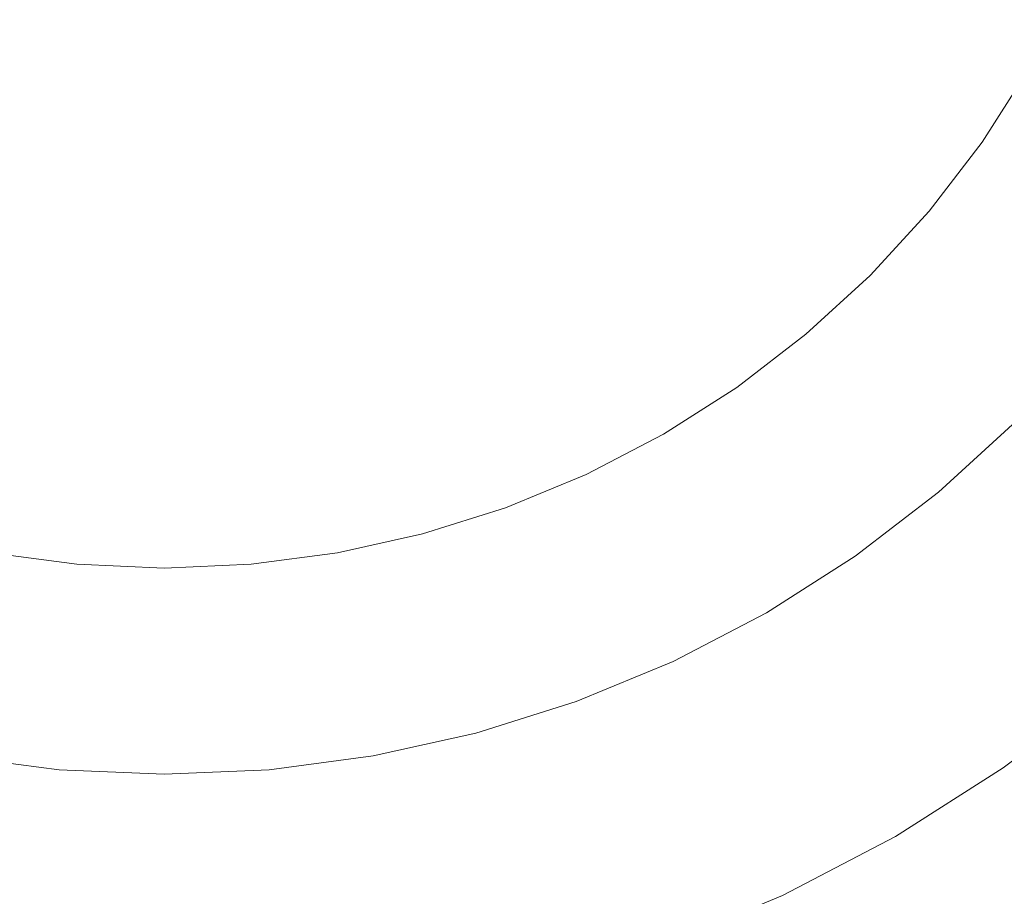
# Model space of a CAD drawing. Header units: millimetres. Extents: x 1865 to 2161, y 1201 to 1385.
# Tile 5 of 40: x 1921.24 to 1930.66, y 1216.18 to 1224.57. Entities that reach past the tile are written whole.
import ezdxf

# ---------------------------------------------------------------- set-up
doc = ezdxf.new("R2010")
doc.units = ezdxf.units.MM
doc.header["$LTSCALE"] = 25.4
doc.layers.add('Lighting-Moving Light', color=7, linetype='Continuous', lineweight=5)

# ---------------------------------------------------------------- blocks, each defined once
blk = doc.blocks.new('Group-1')
at = {"layer": 'Lighting-Moving Light', "color": 7, "linetype": 'Continuous', "lineweight": 5, "transparency": 33554687}
for points in [[(-107.0347, -87.0347, -16.5), (107.0347, -87.0347, -16.5), (107.0347, 87.0347, -16.5), (-107.0347, 87.0347, -16.5)], [(103.4997, -83.5, -108.4657), (-103.4997, -83.5, -108.4657), (-103.4997, 83.5, -108.4657), (103.4997, 83.5, -108.4657)]]:
    blk.add_3dface(points, dxfattribs=at)
for points, invisible_edges in [([(-102.6883, -69.9167, -16.4653), (-103.1557, -68.7883, -16.4653), (-103.523, -67.6235, -16.4653), (-90, -64, -16.4653)], 12), ([(-101.4681, -72.0301, -16.4653), (-102.1244, -71, -16.4653), (-102.6883, -69.9167, -16.4653), (-90, -64, -16.4653)], 12), ([(-99.8995, -73.8995, -16.4653), (-100.7246, -72.999, -16.4653), (-101.4681, -72.0301, -16.4653), (-90, -64, -16.4653)], 12), ([(-98.0301, -75.4681, -16.4653), (-98.999, -74.7246, -16.4653), (-99.8995, -73.8995, -16.4653), (-90, -64, -16.4653)], 12), ([(-98.6604, -68.0384, 0.0347), (-98.2755, -68.7779, 0.0347), (-97.8276, -69.481, 0.0347), (-90, -64, 0.0347)], 12), ([(-95.9167, -76.6883, -16.4653), (-97, -76.1244, -16.4653), (-98.0301, -75.4681, -16.4653), (-90, -64, -16.4653)], 12), ([(-97.8276, -69.481, 0.0347), (-97.3201, -70.1423, 0.0347), (-96.7569, -70.7569, 0.0347), (-90, -64, 0.0347)], 12), ([(-96.7569, -70.7569, 0.0347), (-96.1423, -71.3201, 0.0347), (-95.481, -71.8276, 0.0347), (-90, -64, 0.0347)], 12), ([(-93.6235, -77.523, -16.4653), (-94.7883, -77.1557, -16.4653), (-95.9167, -76.6883, -16.4653), (-90, -64, -16.4653)], 12), ([(-95.481, -71.8276, 0.0347), (-94.7779, -72.2755, 0.0347), (-94.0384, -72.6604, 0.0347), (-90, -64, 0.0347)], 12), ([(-94.0384, -72.6604, 0.0347), (-93.2683, -72.9795, 0.0347), (-92.4732, -73.2301, 0.0347), (-90, -64, 0.0347)], 12), ([(-91.2202, -77.9467, -16.4653), (-92.4311, -77.7873, -16.4653), (-93.6235, -77.523, -16.4653), (-90, -64, -16.4653)], 12), ([(-92.4732, -73.2301, 0.0347), (-91.6593, -73.4106, 0.0347), (-90.8328, -73.5194, 0.0347), (-90, -64, 0.0347)], 12), ([(-88.7798, -77.9467, -16.4653), (-90, -78, -16.4653), (-91.2202, -77.9467, -16.4653), (-90, -64, -16.4653)], 12), ([(-90.8328, -73.5194, 0.0347), (-90, -73.5557, 0.0347), (-89.1672, -73.5194, 0.0347), (-90, -64, 0.0347)], 12), ([(-89.1672, -73.5194, 0.0347), (-88.3407, -73.4106, 0.0347), (-87.5268, -73.2301, 0.0347), (-90, -64, 0.0347)], 12), ([(-87.5268, -73.2301, 0.0347), (-86.7317, -72.9795, 0.0347), (-85.9616, -72.6604, 0.0347), (-90, -64, 0.0347)], 12), ([(-85.9616, -72.6604, 0.0347), (-85.2221, -72.2755, 0.0347), (-84.519, -71.8276, 0.0347), (-90, -64, 0.0347)], 12), ([(-84.519, -71.8276, 0.0347), (-83.8577, -71.3201, 0.0347), (-83.2431, -70.7569, 0.0347), (-90, -64, 0.0347)], 12), ([(-83.2431, -70.7569, 0.0347), (-82.6799, -70.1423, 0.0347), (-82.1724, -69.481, 0.0347), (-90, -64, 0.0347)], 12), ([(-82.1724, -69.481, 0.0347), (-81.7245, -68.7779, 0.0347), (-81.3396, -68.0384, 0.0347), (-90, -64, 0.0347)], 12), ([(-76.477, -67.6235, -16.4653), (-76.8443, -68.7883, -16.4653), (-77.3117, -69.9167, -16.4653), (-90, -64, -16.4653)], 12), ([(-77.3117, -69.9167, -16.4653), (-77.8756, -71, -16.4653), (-78.5319, -72.0301, -16.4653), (-90, -64, -16.4653)], 12), ([(-78.5319, -72.0301, -16.4653), (-79.2754, -72.999, -16.4653), (-80.1005, -73.8995, -16.4653), (-90, -64, -16.4653)], 12), ([(-80.1005, -73.8995, -16.4653), (-81.001, -74.7246, -16.4653), (-81.9699, -75.4681, -16.4653), (-90, -64, -16.4653)], 12), ([(-81.9699, -75.4681, -16.4653), (-83, -76.1244, -16.4653), (-84.0833, -76.6883, -16.4653), (-90, -64, -16.4653)], 12), ([(-84.0833, -76.6883, -16.4653), (-85.2117, -77.1557, -16.4653), (-86.3765, -77.523, -16.4653), (-90, -64, -16.4653)], 12), ([(-86.3765, -77.523, -16.4653), (-87.5689, -77.7873, -16.4653), (-88.7798, -77.9467, -16.4653), (-90, -64, -16.4653)], 12), ([(-81.7245, -68.7779, 0.0347), (-82.1724, -69.481, 0.0347), (-82.0371, -69.5757, 0.0278), (-81.5814, -68.8605, 0.0278)], 14), ([(-81.5814, -68.8605, 0.0278), (-82.0371, -69.5757, 0.0278), (-81.9027, -69.6698, 0.0074), (-81.4394, -68.9425, 0.0074)], 15), ([(-82.1724, -69.481, 0.0347), (-82.6799, -70.1423, 0.0347), (-82.5533, -70.2485, 0.0278), (-82.0371, -69.5757, 0.0278)], 14), ([(-82.0371, -69.5757, 0.0278), (-82.5533, -70.2485, 0.0278), (-82.4277, -70.3539, 0.0074), (-81.9027, -69.6698, 0.0074)], 15), ([(-81.9027, -69.6698, 0.0074), (-82.4277, -70.3539, 0.0074), (-82.3037, -70.4579, -0.0265), (-81.7702, -69.7626, -0.0265)], 15), ([(-81.7702, -69.7626, -0.0265), (-82.3037, -70.4579, -0.0265), (-82.1823, -70.5598, -0.0737), (-81.6404, -69.8535, -0.0737)], 15), ([(-81.6404, -69.8535, -0.0737), (-82.1823, -70.5598, -0.0737), (-82.0644, -70.6588, -0.1338), (-81.5142, -69.9418, -0.1338)], 15), ([(-81.5142, -69.9418, -0.1338), (-82.0644, -70.6588, -0.1338), (-81.9506, -70.7543, -0.2064), (-81.3925, -70.027, -0.2064)], 15), ([(-82.6799, -70.1423, 0.0347), (-83.2431, -70.7569, 0.0347), (-83.1263, -70.8737, 0.0278), (-82.5533, -70.2485, 0.0278)], 14), ([(-82.5533, -70.2485, 0.0278), (-83.1263, -70.8737, 0.0278), (-83.0103, -70.9897, 0.0074), (-82.4277, -70.3539, 0.0074)], 15), ([(-82.4277, -70.3539, 0.0074), (-83.0103, -70.9897, 0.0074), (-82.8959, -71.1041, -0.0265), (-82.3037, -70.4579, -0.0265)], 15), ([(-82.3037, -70.4579, -0.0265), (-82.8959, -71.1041, -0.0265), (-82.7838, -71.2162, -0.0737), (-82.1823, -70.5598, -0.0737)], 15), ([(-82.1823, -70.5598, -0.0737), (-82.7838, -71.2162, -0.0737), (-82.6749, -71.3251, -0.1338), (-82.0644, -70.6588, -0.1338)], 15), ([(-82.0644, -70.6588, -0.1338), (-82.6749, -71.3251, -0.1338), (-82.5699, -71.4301, -0.2064), (-81.9506, -70.7543, -0.2064)], 15), ([(-83.2431, -70.7569, 0.0347), (-83.8577, -71.3201, 0.0347), (-83.7515, -71.4467, 0.0278), (-83.1263, -70.8737, 0.0278)], 14), ([(-81.9506, -70.7543, -0.2064), (-82.5699, -71.4301, -0.2064), (-82.4695, -71.5305, -0.2911), (-81.8418, -70.8455, -0.2911)], 15), ([(-83.1263, -70.8737, 0.0278), (-83.7515, -71.4467, 0.0278), (-83.6461, -71.5723, 0.0074), (-83.0103, -70.9897, 0.0074)], 15), ([(-81.8418, -70.8455, -0.2911), (-82.4695, -71.5305, -0.2911), (-82.3743, -71.6257, -0.3872), (-81.7387, -70.932, -0.3872)], 15), ([(-81.7387, -70.932, -0.3872), (-82.3743, -71.6257, -0.3872), (-82.2851, -71.7149, -0.494), (-81.6421, -71.0131, -0.494)], 15), ([(-83.0103, -70.9897, 0.0074), (-83.6461, -71.5723, 0.0074), (-83.5421, -71.6963, -0.0265), (-82.8959, -71.1041, -0.0265)], 15), ([(-81.6421, -71.0131, -0.494), (-82.2851, -71.7149, -0.494), (-82.2025, -71.7975, -0.6109), (-81.5526, -71.0882, -0.6109)], 15), ([(-82.8959, -71.1041, -0.0265), (-83.5421, -71.6963, -0.0265), (-83.4402, -71.8177, -0.0737), (-82.7838, -71.2162, -0.0737)], 15), ([(-81.5526, -71.0882, -0.6109), (-82.2025, -71.7975, -0.6109), (-82.1269, -71.8731, -0.7371), (-81.4707, -71.1569, -0.7371)], 15), ([(-82.7838, -71.2162, -0.0737), (-83.4402, -71.8177, -0.0737), (-83.3412, -71.9356, -0.1338), (-82.6749, -71.3251, -0.1338)], 15), ([(-81.4707, -71.1569, -0.7371), (-82.1269, -71.8731, -0.7371), (-82.059, -71.941, -0.8717), (-81.3971, -71.2187, -0.8717)], 15), ([(-81.3971, -71.2187, -0.8717), (-82.059, -71.941, -0.8717), (-81.9992, -72.0008, -1.0137), (-81.3323, -71.273, -1.0137)], 15), ([(-81.3323, -71.273, -1.0137), (-81.9992, -72.0008, -1.0137), (-81.9479, -72.0521, -1.1622), (-81.2767, -71.3197, -1.1622)], 15), ([(-83.8577, -71.3201, 0.0347), (-84.519, -71.8276, 0.0347), (-84.4243, -71.9629, 0.0278), (-83.7515, -71.4467, 0.0278)], 14), ([(-82.6749, -71.3251, -0.1338), (-83.3412, -71.9356, -0.1338), (-83.2457, -72.0494, -0.2064), (-82.5699, -71.4301, -0.2064)], 15), ([(-83.7515, -71.4467, 0.0278), (-84.4243, -71.9629, 0.0278), (-84.3302, -72.0973, 0.0074), (-83.6461, -71.5723, 0.0074)], 15), ([(-82.5699, -71.4301, -0.2064), (-83.2457, -72.0494, -0.2064), (-83.1545, -72.1582, -0.2911), (-82.4695, -71.5305, -0.2911)], 15), ([(-83.6461, -71.5723, 0.0074), (-84.3302, -72.0973, 0.0074), (-84.2374, -72.2298, -0.0265), (-83.5421, -71.6963, -0.0265)], 15), ([(-82.4695, -71.5305, -0.2911), (-83.1545, -72.1582, -0.2911), (-83.068, -72.2613, -0.3872), (-82.3743, -71.6257, -0.3872)], 15), ([(-82.3743, -71.6257, -0.3872), (-83.068, -72.2613, -0.3872), (-82.9869, -72.3579, -0.494), (-82.2851, -71.7149, -0.494)], 15), ([(-83.5421, -71.6963, -0.0265), (-84.2374, -72.2298, -0.0265), (-84.1465, -72.3596, -0.0737), (-83.4402, -71.8177, -0.0737)], 15), ([(-82.2851, -71.7149, -0.494), (-82.9869, -72.3579, -0.494), (-82.9118, -72.4474, -0.6109), (-82.2025, -71.7975, -0.6109)], 15), ([(-84.519, -71.8276, 0.0347), (-85.2221, -72.2755, 0.0347), (-85.1395, -72.4186, 0.0278), (-84.4243, -71.9629, 0.0278)], 14), ([(-83.4402, -71.8177, -0.0737), (-84.1465, -72.3596, -0.0737), (-84.0582, -72.4858, -0.1338), (-83.3412, -71.9356, -0.1338)], 15), ([(-82.2025, -71.7975, -0.6109), (-82.9118, -72.4474, -0.6109), (-82.8431, -72.5293, -0.7371), (-82.1269, -71.8731, -0.7371)], 15), ([(-82.1269, -71.8731, -0.7371), (-82.8431, -72.5293, -0.7371), (-82.7813, -72.6029, -0.8717), (-82.059, -71.941, -0.8717)], 15), ([(-84.4243, -71.9629, 0.0278), (-85.1395, -72.4186, 0.0278), (-85.0575, -72.5606, 0.0074), (-84.3302, -72.0973, 0.0074)], 15), ([(-83.3412, -71.9356, -0.1338), (-84.0582, -72.4858, -0.1338), (-83.973, -72.6075, -0.2064), (-83.2457, -72.0494, -0.2064)], 15), ([(-82.059, -71.941, -0.8717), (-82.7813, -72.6029, -0.8717), (-82.727, -72.6677, -1.0137), (-81.9992, -72.0008, -1.0137)], 15), ([(-83.2457, -72.0494, -0.2064), (-83.973, -72.6075, -0.2064), (-83.8915, -72.7238, -0.2911), (-83.1545, -72.1582, -0.2911)], 15), ([(-81.9992, -72.0008, -1.0137), (-82.727, -72.6677, -1.0137), (-82.6803, -72.7233, -1.1622), (-81.9479, -72.0521, -1.1622)], 15), ([(-81.9479, -72.0521, -1.1622), (-82.6803, -72.7233, -1.1622), (-82.6417, -72.7693, -1.3163), (-81.9054, -72.0946, -1.3163)], 15), ([(-84.3302, -72.0973, 0.0074), (-85.0575, -72.5606, 0.0074), (-84.9766, -72.7008, -0.0265), (-84.2374, -72.2298, -0.0265)], 15), ([(-83.1545, -72.1582, -0.2911), (-83.8915, -72.7238, -0.2911), (-83.8144, -72.834, -0.3872), (-83.068, -72.2613, -0.3872)], 15), ([(-81.9054, -72.0946, -1.3163), (-82.6417, -72.7693, -1.3163), (-82.6114, -72.8054, -1.4747), (-81.8721, -72.1279, -1.4747)], 15), ([(-81.8721, -72.1279, -1.4747), (-82.6114, -72.8054, -1.4747), (-82.5896, -72.8314, -1.6365), (-81.8481, -72.1519, -1.6365)], 11), ([(-81.001, -74.7246, -16.4653), (-80.1005, -73.8995, -16.4653), (-81.8481, -72.1519, -1.6365), (-82.5896, -72.8314, -1.6365)], 10), ([(-84.2374, -72.2298, -0.0265), (-84.9766, -72.7008, -0.0265), (-84.8974, -72.838, -0.0737), (-84.1465, -72.3596, -0.0737)], 15), ([(-85.2221, -72.2755, 0.0347), (-85.9616, -72.6604, 0.0347), (-85.8918, -72.8102, 0.0278), (-85.1395, -72.4186, 0.0278)], 14), ([(-83.068, -72.2613, -0.3872), (-83.8144, -72.834, -0.3872), (-83.742, -72.9373, -0.494), (-82.9869, -72.3579, -0.494)], 15), ([(-85.1395, -72.4186, 0.0278), (-85.8918, -72.8102, 0.0278), (-85.8224, -72.9588, 0.0074), (-85.0575, -72.5606, 0.0074)], 15), ([(-84.1465, -72.3596, -0.0737), (-84.8974, -72.838, -0.0737), (-84.8204, -72.9714, -0.1338), (-84.0582, -72.4858, -0.1338)], 15), ([(-82.9869, -72.3579, -0.494), (-83.742, -72.9373, -0.494), (-83.675, -73.0331, -0.6109), (-82.9118, -72.4474, -0.6109)], 15), ([(-84.0582, -72.4858, -0.1338), (-84.8204, -72.9714, -0.1338), (-84.7461, -73.1, -0.2064), (-83.973, -72.6075, -0.2064)], 15), ([(-82.9118, -72.4474, -0.6109), (-83.675, -73.0331, -0.6109), (-83.6137, -73.1206, -0.7371), (-82.8431, -72.5293, -0.7371)], 15), ([(-82.8431, -72.5293, -0.7371), (-83.6137, -73.1206, -0.7371), (-83.5586, -73.1993, -0.8717), (-82.7813, -72.6029, -0.8717)], 15), ([(-85.0575, -72.5606, 0.0074), (-85.8224, -72.9588, 0.0074), (-85.754, -73.1055, -0.0265), (-84.9766, -72.7008, -0.0265)], 15), ([(-83.973, -72.6075, -0.2064), (-84.7461, -73.1, -0.2064), (-84.6751, -73.223, -0.2911), (-83.8915, -72.7238, -0.2911)], 15), ([(-82.7813, -72.6029, -0.8717), (-83.5586, -73.1993, -0.8717), (-83.5101, -73.2686, -1.0137), (-82.727, -72.6677, -1.0137)], 15), ([(-85.9616, -72.6604, 0.0347), (-86.7317, -72.9795, 0.0347), (-86.6752, -73.1347, 0.0278), (-85.8918, -72.8102, 0.0278)], 14), ([(-84.9766, -72.7008, -0.0265), (-85.754, -73.1055, -0.0265), (-85.6871, -73.2491, -0.0737), (-84.8974, -72.838, -0.0737)], 15), ([(-83.8915, -72.7238, -0.2911), (-84.6751, -73.223, -0.2911), (-84.6078, -73.3395, -0.3872), (-83.8144, -72.834, -0.3872)], 15), ([(-82.727, -72.6677, -1.0137), (-83.5101, -73.2686, -1.0137), (-83.4684, -73.328, -1.1622), (-82.6803, -72.7233, -1.1622)], 15), ([(-82.6803, -72.7233, -1.1622), (-83.4684, -73.328, -1.1622), (-83.434, -73.3772, -1.3163), (-82.6417, -72.7693, -1.3163)], 15), ([(-85.8918, -72.8102, 0.0278), (-86.6752, -73.1347, 0.0278), (-86.6191, -73.2888, 0.0074), (-85.8224, -72.9588, 0.0074)], 15), ([(-82.6417, -72.7693, -1.3163), (-83.434, -73.3772, -1.3163), (-83.4069, -73.4159, -1.4747), (-82.6114, -72.8054, -1.4747)], 15), ([(-82.6114, -72.8054, -1.4747), (-83.4069, -73.4159, -1.4747), (-83.3875, -73.4436, -1.6365), (-82.5896, -72.8314, -1.6365)], 11), ([(-84.8974, -72.838, -0.0737), (-85.6871, -73.2491, -0.0737), (-85.622, -73.3887, -0.1338), (-84.8204, -72.9714, -0.1338)], 15), ([(-83.8144, -72.834, -0.3872), (-84.6078, -73.3395, -0.3872), (-84.5448, -73.4487, -0.494), (-83.742, -72.9373, -0.494)], 15), ([(-81.9699, -75.4681, -16.4653), (-81.001, -74.7246, -16.4653), (-82.5896, -72.8314, -1.6365), (-83.3875, -73.4436, -1.6365)], 10), ([(-86.7317, -72.9795, 0.0347), (-87.5268, -73.2301, 0.0347), (-87.484, -73.3897, 0.0278), (-86.6752, -73.1347, 0.0278)], 14), ([(-85.8224, -72.9588, 0.0074), (-86.6191, -73.2888, 0.0074), (-86.5638, -73.4409, -0.0265), (-85.754, -73.1055, -0.0265)], 15), ([(-84.8204, -72.9714, -0.1338), (-85.622, -73.3887, -0.1338), (-85.5592, -73.5233, -0.2064), (-84.7461, -73.1, -0.2064)], 15), ([(-83.742, -72.9373, -0.494), (-84.5448, -73.4487, -0.494), (-84.4863, -73.55, -0.6109), (-83.675, -73.0331, -0.6109)], 15), ([(-84.7461, -73.1, -0.2064), (-85.5592, -73.5233, -0.2064), (-85.4992, -73.652, -0.2911), (-84.6751, -73.223, -0.2911)], 15), ([(-83.675, -73.0331, -0.6109), (-84.4863, -73.55, -0.6109), (-84.4329, -73.6425, -0.7371), (-83.6137, -73.1206, -0.7371)], 15), ([(-86.6752, -73.1347, 0.0278), (-87.484, -73.3897, 0.0278), (-87.4416, -73.5482, 0.0074), (-86.6191, -73.2888, 0.0074)], 15), ([(-85.754, -73.1055, -0.0265), (-86.5638, -73.4409, -0.0265), (-86.5096, -73.5898, -0.0737), (-85.6871, -73.2491, -0.0737)], 15), ([(-83.6137, -73.1206, -0.7371), (-84.4329, -73.6425, -0.7371), (-84.3849, -73.7257, -0.8717), (-83.5586, -73.1993, -0.8717)], 15), ([(-87.5268, -73.2301, 0.0347), (-88.3407, -73.4106, 0.0347), (-88.312, -73.5732, 0.0278), (-87.484, -73.3897, 0.0278)], 14), ([(-86.6191, -73.2888, 0.0074), (-87.4416, -73.5482, 0.0074), (-87.3997, -73.7044, -0.0265), (-86.5638, -73.4409, -0.0265)], 15), ([(-85.6871, -73.2491, -0.0737), (-86.5096, -73.5898, -0.0737), (-86.4569, -73.7345, -0.1338), (-85.622, -73.3887, -0.1338)], 15), ([(-84.6751, -73.223, -0.2911), (-85.4992, -73.652, -0.2911), (-85.4424, -73.7739, -0.3872), (-84.6078, -73.3395, -0.3872)], 15), ([(-83.5586, -73.1993, -0.8717), (-84.3849, -73.7257, -0.8717), (-84.3426, -73.7989, -1.0137), (-83.5101, -73.2686, -1.0137)], 15), ([(-83.5101, -73.2686, -1.0137), (-84.3426, -73.7989, -1.0137), (-84.3063, -73.8618, -1.1622), (-83.4684, -73.328, -1.1622)], 15), ([(-84.6078, -73.3395, -0.3872), (-85.4424, -73.7739, -0.3872), (-85.389, -73.8882, -0.494), (-84.5448, -73.4487, -0.494)], 15), ([(-83.4684, -73.328, -1.1622), (-84.3063, -73.8618, -1.1622), (-84.2763, -73.9138, -1.3163), (-83.434, -73.3772, -1.3163)], 15), ([(-83.434, -73.3772, -1.3163), (-84.2763, -73.9138, -1.3163), (-84.2527, -73.9546, -1.4747), (-83.4069, -73.4159, -1.4747)], 15), ([(-90.8328, -73.5194, 0.0347), (-91.6593, -73.4106, 0.0347), (-91.688, -73.5732, 0.0278), (-90.8472, -73.6839, 0.0278)], 14), ([(-88.3407, -73.4106, 0.0347), (-89.1672, -73.5194, 0.0347), (-89.1528, -73.6839, 0.0278), (-88.312, -73.5732, 0.0278)], 14), ([(-87.484, -73.3897, 0.0278), (-88.312, -73.5732, 0.0278), (-88.2835, -73.7348, 0.0074), (-87.4416, -73.5482, 0.0074)], 15), ([(-86.5638, -73.4409, -0.0265), (-87.3997, -73.7044, -0.0265), (-87.3587, -73.8575, -0.0737), (-86.5096, -73.5898, -0.0737)], 15), ([(-85.622, -73.3887, -0.1338), (-86.4569, -73.7345, -0.1338), (-86.4061, -73.8741, -0.2064), (-85.5592, -73.5233, -0.2064)], 15), ([(-84.5448, -73.4487, -0.494), (-85.389, -73.8882, -0.494), (-85.3396, -73.9942, -0.6109), (-84.4863, -73.55, -0.6109)], 15), ([(-83.4069, -73.4159, -1.4747), (-84.2527, -73.9546, -1.4747), (-84.2357, -73.984, -1.6365), (-83.3875, -73.4436, -1.6365)], 11), ([(-83, -76.1244, -16.4653), (-81.9699, -75.4681, -16.4653), (-83.3875, -73.4436, -1.6365), (-84.2357, -73.984, -1.6365)], 10), ([(-90.8472, -73.6839, 0.0278), (-91.688, -73.5732, 0.0278), (-91.7165, -73.7348, 0.0074), (-90.8615, -73.8474, 0.0074)], 15), ([(-90, -73.5557, 0.0347), (-90.8328, -73.5194, 0.0347), (-90.8472, -73.6839, 0.0278), (-90, -73.7209, 0.0278)], 14), ([(-89.1672, -73.5194, 0.0347), (-90, -73.5557, 0.0347), (-90, -73.7209, 0.0278), (-89.1528, -73.6839, 0.0278)], 14), ([(-88.312, -73.5732, 0.0278), (-89.1528, -73.6839, 0.0278), (-89.1385, -73.8474, 0.0074), (-88.2835, -73.7348, 0.0074)], 15), ([(-87.4416, -73.5482, 0.0074), (-88.2835, -73.7348, 0.0074), (-88.2554, -73.8942, -0.0265), (-87.3997, -73.7044, -0.0265)], 15), ([(-85.5592, -73.5233, -0.2064), (-86.4061, -73.8741, -0.2064), (-86.3576, -74.0075, -0.2911), (-85.4992, -73.652, -0.2911)], 15), ([(-84.4863, -73.55, -0.6109), (-85.3396, -73.9942, -0.6109), (-85.2945, -74.091, -0.7371), (-84.4329, -73.6425, -0.7371)], 15), ([(-86.5096, -73.5898, -0.0737), (-87.3587, -73.8575, -0.0737), (-87.3188, -74.0063, -0.1338), (-86.4569, -73.7345, -0.1338)], 15), ([(-85.4992, -73.652, -0.2911), (-86.3576, -74.0075, -0.2911), (-86.3115, -74.1339, -0.3872), (-85.4424, -73.7739, -0.3872)], 15), ([(-84.4329, -73.6425, -0.7371), (-85.2945, -74.091, -0.7371), (-85.2539, -74.178, -0.8717), (-84.3849, -73.7257, -0.8717)], 15), ([(-90.8615, -73.8474, 0.0074), (-91.7165, -73.7348, 0.0074), (-91.7446, -73.8942, -0.0265), (-90.8756, -74.0086, -0.0265)], 15), ([(-90, -73.7209, 0.0278), (-90.8472, -73.6839, 0.0278), (-90.8615, -73.8474, 0.0074), (-90, -73.885, 0.0074)], 15), ([(-89.1528, -73.6839, 0.0278), (-90, -73.7209, 0.0278), (-90, -73.885, 0.0074), (-89.1385, -73.8474, 0.0074)], 15), ([(-88.2835, -73.7348, 0.0074), (-89.1385, -73.8474, 0.0074), (-89.1244, -74.0086, -0.0265), (-88.2554, -73.8942, -0.0265)], 15), ([(-87.3997, -73.7044, -0.0265), (-88.2554, -73.8942, -0.0265), (-88.2279, -74.0502, -0.0737), (-87.3587, -73.8575, -0.0737)], 15), ([(-86.4569, -73.7345, -0.1338), (-87.3188, -74.0063, -0.1338), (-87.2804, -74.1497, -0.2064), (-86.4061, -73.8741, -0.2064)], 15), ([(-84.3849, -73.7257, -0.8717), (-85.2539, -74.178, -0.8717), (-85.2181, -74.2547, -1.0137), (-84.3426, -73.7989, -1.0137)], 15), ([(-90, -73.885, 0.0074), (-90.8615, -73.8474, 0.0074), (-90.8756, -74.0086, -0.0265), (-90, -74.0468, -0.0265)], 15), ([(-89.1385, -73.8474, 0.0074), (-90, -73.885, 0.0074), (-90, -74.0468, -0.0265), (-89.1244, -74.0086, -0.0265)], 15), ([(-87.3587, -73.8575, -0.0737), (-88.2279, -74.0502, -0.0737), (-88.2011, -74.2019, -0.1338), (-87.3188, -74.0063, -0.1338)], 15), ([(-85.4424, -73.7739, -0.3872), (-86.3115, -74.1339, -0.3872), (-86.2684, -74.2525, -0.494), (-85.389, -73.8882, -0.494)], 15), ([(-84.3426, -73.7989, -1.0137), (-85.2181, -74.2547, -1.0137), (-85.1875, -74.3205, -1.1622), (-84.3063, -73.8618, -1.1622)], 15), ([(-90.8756, -74.0086, -0.0265), (-91.7446, -73.8942, -0.0265), (-91.7721, -74.0502, -0.0737), (-90.8894, -74.1664, -0.0737)], 15), ([(-88.2554, -73.8942, -0.0265), (-89.1244, -74.0086, -0.0265), (-89.1106, -74.1664, -0.0737), (-88.2279, -74.0502, -0.0737)], 15), ([(-86.4061, -73.8741, -0.2064), (-87.2804, -74.1497, -0.2064), (-87.2436, -74.2869, -0.2911), (-86.3576, -74.0075, -0.2911)], 15), ([(-85.389, -73.8882, -0.494), (-86.2684, -74.2525, -0.494), (-86.2284, -74.3623, -0.6109), (-85.3396, -73.9942, -0.6109)], 15), ([(-84.3063, -73.8618, -1.1622), (-85.1875, -74.3205, -1.1622), (-85.1621, -74.375, -1.3163), (-84.2763, -73.9138, -1.3163)], 15), ([(-84.2763, -73.9138, -1.3163), (-85.1621, -74.375, -1.3163), (-85.1422, -74.4177, -1.4747), (-84.2527, -73.9546, -1.4747)], 15), ([(-90, -74.0468, -0.0265), (-90.8756, -74.0086, -0.0265), (-90.8894, -74.1664, -0.0737), (-90, -74.2052, -0.0737)], 15), ([(-89.1244, -74.0086, -0.0265), (-90, -74.0468, -0.0265), (-90, -74.2052, -0.0737), (-89.1106, -74.1664, -0.0737)], 15), ([(-87.3188, -74.0063, -0.1338), (-88.2011, -74.2019, -0.1338), (-88.1753, -74.3481, -0.2064), (-87.2804, -74.1497, -0.2064)], 15), ([(-86.3576, -74.0075, -0.2911), (-87.2436, -74.2869, -0.2911), (-87.2088, -74.4169, -0.3872), (-86.3115, -74.1339, -0.3872)], 15), ([(-85.3396, -73.9942, -0.6109), (-86.2284, -74.3623, -0.6109), (-86.1919, -74.4627, -0.7371), (-85.2945, -74.091, -0.7371)], 15), ([(-84.2527, -73.9546, -1.4747), (-85.1422, -74.4177, -1.4747), (-85.1278, -74.4484, -1.6365), (-84.2357, -73.984, -1.6365)], 11), ([(-84.0833, -76.6883, -16.4653), (-83, -76.1244, -16.4653), (-84.2357, -73.984, -1.6365), (-85.1278, -74.4484, -1.6365)], 10), ([(-90.8894, -74.1664, -0.0737), (-91.7721, -74.0502, -0.0737), (-91.7989, -74.2019, -0.1338), (-90.9029, -74.3198, -0.1338)], 15), ([(-88.2279, -74.0502, -0.0737), (-89.1106, -74.1664, -0.0737), (-89.0971, -74.3198, -0.1338), (-88.2011, -74.2019, -0.1338)], 15), ([(-86.3115, -74.1339, -0.3872), (-87.2088, -74.4169, -0.3872), (-87.1762, -74.5387, -0.494), (-86.2684, -74.2525, -0.494)], 15), ([(-85.2945, -74.091, -0.7371), (-86.1919, -74.4627, -0.7371), (-86.159, -74.553, -0.8717), (-85.2539, -74.178, -0.8717)], 15), ([(-90.9029, -74.3198, -0.1338), (-91.7989, -74.2019, -0.1338), (-91.8247, -74.3481, -0.2064), (-90.9158, -74.4678, -0.2064)], 15), ([(-90, -74.2052, -0.0737), (-90.8894, -74.1664, -0.0737), (-90.9029, -74.3198, -0.1338), (-90, -74.3592, -0.1338)], 15), ([(-89.1106, -74.1664, -0.0737), (-90, -74.2052, -0.0737), (-90, -74.3592, -0.1338), (-89.0971, -74.3198, -0.1338)], 15), ([(-88.2011, -74.2019, -0.1338), (-89.0971, -74.3198, -0.1338), (-89.0842, -74.4678, -0.2064), (-88.1753, -74.3481, -0.2064)], 15), ([(-87.2804, -74.1497, -0.2064), (-88.1753, -74.3481, -0.2064), (-88.1507, -74.488, -0.2911), (-87.2436, -74.2869, -0.2911)], 15), ([(-85.2539, -74.178, -0.8717), (-86.159, -74.553, -0.8717), (-86.1301, -74.6325, -1.0137), (-85.2181, -74.2547, -1.0137)], 15), ([(-90, -74.3592, -0.1338), (-90.9029, -74.3198, -0.1338), (-90.9158, -74.4678, -0.2064), (-90, -74.5078, -0.2064)], 15), ([(-89.0971, -74.3198, -0.1338), (-90, -74.3592, -0.1338), (-90, -74.5078, -0.2064), (-89.0842, -74.4678, -0.2064)], 15), ([(-87.2436, -74.2869, -0.2911), (-88.1507, -74.488, -0.2911), (-88.1273, -74.6205, -0.3872), (-87.2088, -74.4169, -0.3872)], 15), ([(-86.2684, -74.2525, -0.494), (-87.1762, -74.5387, -0.494), (-87.1459, -74.6516, -0.6109), (-86.2284, -74.3623, -0.6109)], 15), ([(-85.2181, -74.2547, -1.0137), (-86.1301, -74.6325, -1.0137), (-86.1053, -74.7007, -1.1622), (-85.1875, -74.3205, -1.1622)], 15), ([(-85.1875, -74.3205, -1.1622), (-86.1053, -74.7007, -1.1622), (-86.0847, -74.7571, -1.3163), (-85.1621, -74.375, -1.3163)], 15), ([(-90.9158, -74.4678, -0.2064), (-91.8247, -74.3481, -0.2064), (-91.8493, -74.488, -0.2911), (-90.9282, -74.6093, -0.2911)], 15), ([(-88.1753, -74.3481, -0.2064), (-89.0842, -74.4678, -0.2064), (-89.0718, -74.6093, -0.2911), (-88.1507, -74.488, -0.2911)], 15), ([(-87.2088, -74.4169, -0.3872), (-88.1273, -74.6205, -0.3872), (-88.1054, -74.7447, -0.494), (-87.1762, -74.5387, -0.494)], 15), ([(-86.2284, -74.3623, -0.6109), (-87.1459, -74.6516, -0.6109), (-87.1183, -74.7548, -0.7371), (-86.1919, -74.4627, -0.7371)], 15), ([(-85.1621, -74.375, -1.3163), (-86.0847, -74.7571, -1.3163), (-86.0686, -74.8014, -1.4747), (-85.1422, -74.4177, -1.4747)], 15), ([(-85.1422, -74.4177, -1.4747), (-86.0686, -74.8014, -1.4747), (-86.057, -74.8333, -1.6365), (-85.1278, -74.4484, -1.6365)], 11), ([(-90.9282, -74.6093, -0.2911), (-91.8493, -74.488, -0.2911), (-91.8727, -74.6205, -0.3872), (-90.9399, -74.7433, -0.3872)], 15), ([(-90, -74.5078, -0.2064), (-90.9158, -74.4678, -0.2064), (-90.9282, -74.6093, -0.2911), (-90, -74.6498, -0.2911)], 15), ([(-89.0842, -74.4678, -0.2064), (-90, -74.5078, -0.2064), (-90, -74.6498, -0.2911), (-89.0718, -74.6093, -0.2911)], 15), ([(-88.1507, -74.488, -0.2911), (-89.0718, -74.6093, -0.2911), (-89.0601, -74.7433, -0.3872), (-88.1273, -74.6205, -0.3872)], 15), ([(-86.1919, -74.4627, -0.7371), (-87.1183, -74.7548, -0.7371), (-87.0934, -74.8476, -0.8717), (-86.159, -74.553, -0.8717)], 15), ([(-85.2117, -77.1557, -16.4653), (-84.0833, -76.6883, -16.4653), (-85.1278, -74.4484, -1.6365), (-86.057, -74.8333, -1.6365)], 10), ([(-90, -74.6498, -0.2911), (-90.9282, -74.6093, -0.2911), (-90.9399, -74.7433, -0.3872), (-90, -74.7843, -0.3872)], 15), ([(-89.0718, -74.6093, -0.2911), (-90, -74.6498, -0.2911), (-90, -74.7843, -0.3872), (-89.0601, -74.7433, -0.3872)], 15), ([(-87.1762, -74.5387, -0.494), (-88.1054, -74.7447, -0.494), (-88.0851, -74.8598, -0.6109), (-87.1459, -74.6516, -0.6109)], 15), ([(-86.159, -74.553, -0.8717), (-87.0934, -74.8476, -0.8717), (-87.0715, -74.9293, -1.0137), (-86.1301, -74.6325, -1.0137)], 15), ([(-90.9399, -74.7433, -0.3872), (-91.8727, -74.6205, -0.3872), (-91.8946, -74.7447, -0.494), (-90.9509, -74.8689, -0.494)], 15), ([(-88.1273, -74.6205, -0.3872), (-89.0601, -74.7433, -0.3872), (-89.0491, -74.8689, -0.494), (-88.1054, -74.7447, -0.494)], 15), ([(-87.1459, -74.6516, -0.6109), (-88.0851, -74.8598, -0.6109), (-88.0666, -74.965, -0.7371), (-87.1183, -74.7548, -0.7371)], 15), ([(-86.1301, -74.6325, -1.0137), (-87.0715, -74.9293, -1.0137), (-87.0527, -74.9994, -1.1622), (-86.1053, -74.7007, -1.1622)], 15), ([(-86.1053, -74.7007, -1.1622), (-87.0527, -74.9994, -1.1622), (-87.0372, -75.0574, -1.3163), (-86.0847, -74.7571, -1.3163)], 15), ([(-90.9509, -74.8689, -0.494), (-91.8946, -74.7447, -0.494), (-91.9149, -74.8598, -0.6109), (-90.9611, -74.9854, -0.6109)], 15), ([(-90, -74.7843, -0.3872), (-90.9399, -74.7433, -0.3872), (-90.9509, -74.8689, -0.494), (-90, -74.9105, -0.494)], 15), ([(-89.0601, -74.7433, -0.3872), (-90, -74.7843, -0.3872), (-90, -74.9105, -0.494), (-89.0491, -74.8689, -0.494)], 15), ([(-88.1054, -74.7447, -0.494), (-89.0491, -74.8689, -0.494), (-89.0389, -74.9854, -0.6109), (-88.0851, -74.8598, -0.6109)], 15), ([(-87.1183, -74.7548, -0.7371), (-88.0666, -74.965, -0.7371), (-88.0499, -75.0596, -0.8717), (-87.0934, -74.8476, -0.8717)], 15), ([(-86.0847, -74.7571, -1.3163), (-87.0372, -75.0574, -1.3163), (-87.025, -75.103, -1.4747), (-86.0686, -74.8014, -1.4747)], 15), ([(-90.9611, -74.9854, -0.6109), (-91.9149, -74.8598, -0.6109), (-91.9334, -74.965, -0.7371), (-90.9704, -75.0918, -0.7371)], 15), ([(-90, -74.9105, -0.494), (-90.9509, -74.8689, -0.494), (-90.9611, -74.9854, -0.6109), (-90, -75.0274, -0.6109)], 15), ([(-89.0491, -74.8689, -0.494), (-90, -74.9105, -0.494), (-90, -75.0274, -0.6109), (-89.0389, -74.9854, -0.6109)], 15), ([(-88.0851, -74.8598, -0.6109), (-89.0389, -74.9854, -0.6109), (-89.0296, -75.0918, -0.7371), (-88.0666, -74.965, -0.7371)], 15), ([(-87.0934, -74.8476, -0.8717), (-88.0499, -75.0596, -0.8717), (-88.0352, -75.1429, -1.0137), (-87.0715, -74.9293, -1.0137)], 15), ([(-86.0686, -74.8014, -1.4747), (-87.025, -75.103, -1.4747), (-87.0162, -75.1357, -1.6365), (-86.057, -74.8333, -1.6365)], 11), ([(-86.3765, -77.523, -16.4653), (-85.2117, -77.1557, -16.4653), (-86.057, -74.8333, -1.6365), (-87.0162, -75.1357, -1.6365)], 10), ([(-90.9704, -75.0918, -0.7371), (-91.9334, -74.965, -0.7371), (-91.9501, -75.0596, -0.8717), (-90.9788, -75.1875, -0.8717)], 15), ([(-90, -75.0274, -0.6109), (-90.9611, -74.9854, -0.6109), (-90.9704, -75.0918, -0.7371), (-90, -75.1342, -0.7371)], 15), ([(-89.0389, -74.9854, -0.6109), (-90, -75.0274, -0.6109), (-90, -75.1342, -0.7371), (-89.0296, -75.0918, -0.7371)], 15), ([(-88.0666, -74.965, -0.7371), (-89.0296, -75.0918, -0.7371), (-89.0212, -75.1875, -0.8717), (-88.0499, -75.0596, -0.8717)], 15), ([(-87.0715, -74.9293, -1.0137), (-88.0352, -75.1429, -1.0137), (-88.0226, -75.2144, -1.1622), (-87.0527, -74.9994, -1.1622)], 15), ([(-90.9788, -75.1875, -0.8717), (-91.9501, -75.0596, -0.8717), (-91.9648, -75.1429, -1.0137), (-90.9862, -75.2718, -1.0137)], 15), ([(-88.0499, -75.0596, -0.8717), (-89.0212, -75.1875, -0.8717), (-89.0138, -75.2718, -1.0137), (-88.0352, -75.1429, -1.0137)], 15), ([(-87.0527, -74.9994, -1.1622), (-88.0226, -75.2144, -1.1622), (-88.0122, -75.2736, -1.3163), (-87.0372, -75.0574, -1.3163)], 15), ([(-87.0372, -75.0574, -1.3163), (-88.0122, -75.2736, -1.3163), (-88.004, -75.32, -1.4747), (-87.025, -75.103, -1.4747)], 15), ([(-90.9862, -75.2718, -1.0137), (-91.9648, -75.1429, -1.0137), (-91.9774, -75.2144, -1.1622), (-90.9925, -75.3441, -1.1622)], 15), ([(-90, -75.1342, -0.7371), (-90.9704, -75.0918, -0.7371), (-90.9788, -75.1875, -0.8717), (-90, -75.2302, -0.8717)], 15), ([(-89.0296, -75.0918, -0.7371), (-90, -75.1342, -0.7371), (-90, -75.2302, -0.8717), (-89.0212, -75.1875, -0.8717)], 15), ([(-88.0352, -75.1429, -1.0137), (-89.0138, -75.2718, -1.0137), (-89.0075, -75.3441, -1.1622), (-88.0226, -75.2144, -1.1622)], 15), ([(-87.025, -75.103, -1.4747), (-88.004, -75.32, -1.4747), (-87.9981, -75.3534, -1.6365), (-87.0162, -75.1357, -1.6365)], 11), ([(-87.5689, -77.7873, -16.4653), (-86.3765, -77.523, -16.4653), (-87.0162, -75.1357, -1.6365), (-87.9981, -75.3534, -1.6365)], 10), ([(-90.9925, -75.3441, -1.1622), (-91.9774, -75.2144, -1.1622), (-91.9878, -75.2736, -1.3163), (-90.9977, -75.4039, -1.3163)], 15), ([(-90, -75.2302, -0.8717), (-90.9788, -75.1875, -0.8717), (-90.9862, -75.2718, -1.0137), (-90, -75.3148, -1.0137)], 15), ([(-89.0212, -75.1875, -0.8717), (-90, -75.2302, -0.8717), (-90, -75.3148, -1.0137), (-89.0138, -75.2718, -1.0137)], 15), ([(-88.0226, -75.2144, -1.1622), (-89.0075, -75.3441, -1.1622), (-89.0023, -75.4039, -1.3163), (-88.0122, -75.2736, -1.3163)], 15), ([(-92.4311, -77.7873, -16.4653), (-91.2202, -77.9467, -16.4653), (-91.0048, -75.4847, -1.6365), (-92.0019, -75.3534, -1.6365)], 10), ([(-91.0018, -75.4509, -1.4747), (-91.996, -75.32, -1.4747), (-92.0019, -75.3534, -1.6365), (-91.0048, -75.4847, -1.6365)], 11), ([(-90.9977, -75.4039, -1.3163), (-91.9878, -75.2736, -1.3163), (-91.996, -75.32, -1.4747), (-91.0018, -75.4509, -1.4747)], 15), ([(-90, -75.3874, -1.1622), (-90.9925, -75.3441, -1.1622), (-90.9977, -75.4039, -1.3163), (-90, -75.4475, -1.3163)], 15), ([(-90, -75.3148, -1.0137), (-90.9862, -75.2718, -1.0137), (-90.9925, -75.3441, -1.1622), (-90, -75.3874, -1.1622)], 15), ([(-89.0138, -75.2718, -1.0137), (-90, -75.3148, -1.0137), (-90, -75.3874, -1.1622), (-89.0075, -75.3441, -1.1622)], 15), ([(-89.0075, -75.3441, -1.1622), (-90, -75.3874, -1.1622), (-90, -75.4475, -1.3163), (-89.0023, -75.4039, -1.3163)], 15), ([(-88.0122, -75.2736, -1.3163), (-89.0023, -75.4039, -1.3163), (-88.9982, -75.4509, -1.4747), (-88.004, -75.32, -1.4747)], 15), ([(-88.004, -75.32, -1.4747), (-88.9982, -75.4509, -1.4747), (-88.9952, -75.4847, -1.6365), (-87.9981, -75.3534, -1.6365)], 11), ([(-88.7798, -77.9467, -16.4653), (-87.5689, -77.7873, -16.4653), (-87.9981, -75.3534, -1.6365), (-88.9952, -75.4847, -1.6365)], 10), ([(-90, -75.4946, -1.4747), (-91.0018, -75.4509, -1.4747), (-91.0048, -75.4847, -1.6365), (-90, -75.5285, -1.6365)], 11), ([(-90, -75.4475, -1.3163), (-90.9977, -75.4039, -1.3163), (-91.0018, -75.4509, -1.4747), (-90, -75.4946, -1.4747)], 15), ([(-89.0023, -75.4039, -1.3163), (-90, -75.4475, -1.3163), (-90, -75.4946, -1.4747), (-88.9982, -75.4509, -1.4747)], 15), ([(-88.9982, -75.4509, -1.4747), (-90, -75.4946, -1.4747), (-90, -75.5285, -1.6365), (-88.9952, -75.4847, -1.6365)], 11), ([(-91.2202, -77.9467, -16.4653), (-90, -78, -16.4653), (-90, -75.5285, -1.6365), (-91.0048, -75.4847, -1.6365)], 10), ([(-90, -78, -16.4653), (-88.7798, -77.9467, -16.4653), (-88.9952, -75.4847, -1.6365), (-90, -75.5285, -1.6365)], 10)]:
    blk.add_3dface(points, dxfattribs=dict(at, invisible_edges=invisible_edges))
at = {"layer": 'Lighting-Moving Light', "color": 0, "flags": 1}
for tag in ['Yoke', 'Weight', 'Weight', 'Wattage', '3D_Symbol_Name', 'Candlepower', 'Body', 'Model_Name', 'Beam_Angle', 'Field_Angle', 'Remarks', 'Beam_Angle_2', 'Field_Angle_2', 'Num_Channels', 'Frame_Size', 'Device_Type', 'FixtureID', 'Frame_Size', 'Base', 'Lens', 'Inst_Type', 'Lamp']:
    blk.add_attdef(tag, (-144.2498, -164.9041), '', height=0.18, dxfattribs=at)

msp = doc.modelspace()

# ---------------------------------------------------------------- block references
at = {"layer": 'Lighting-Moving Light', "color": 7, "transparency": 33554687}
msp.add_blockref('Group-1', (2012.6235, 1292.8804), dxfattribs=at)

doc.saveas('drawing.dxf')
